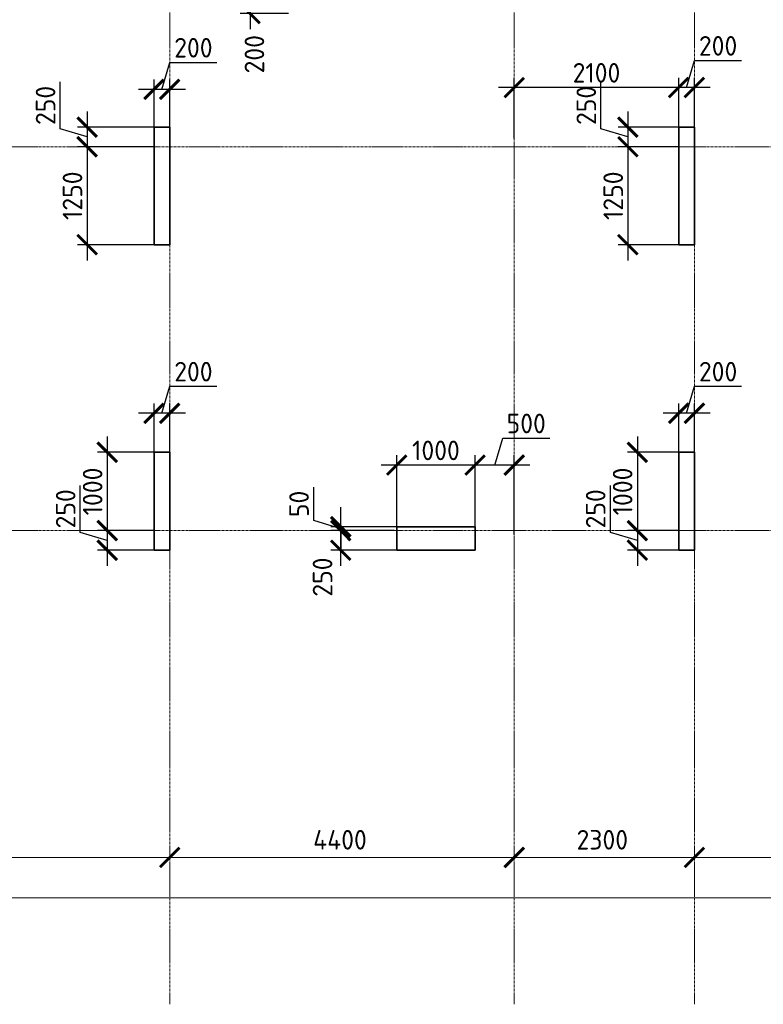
# Model space of a CAD drawing. Header units: millimetres. Extents: x 349531 to 1063351, y -131924 to 96186.
# Tile 45 of 230: x 467296 to 476791, y -47338 to -34770. Entities that reach past the tile are written whole.
import ezdxf

# ---------------------------------------------------------------- set-up
doc = ezdxf.new("R2010")
doc.units = ezdxf.units.MM
doc.linetypes.add('______5', pattern=[1100, 800, -100, 100, -100])
doc.linetypes.add('осевая', pattern=[50.8, 31.75, -6.35, 6.35, -6.35])
doc.layers.add('Колонна_ бетон', color=7, linetype='Continuous', lineweight=50, true_color=0xb4b496)
for name, color, linetype, lineweight in [('Конструкции 0.5', 5, 'Continuous', 50), ('Оси', 40, '______5', 18), ('РАЗМЕРЫ', 1, 'Continuous', 9)]:
    doc.layers.add(name, color=color, linetype=linetype, lineweight=lineweight)
doc.styles.add('GOST-2.304_Type-B', font='GOST_Common.ttf')
doc.dimstyles.new('СПДС', dxfattribs={"dimscale": 100, "dimtxt": 2.5, "dimasz": 2.5, "dimexe": 1.25, "dimexo": 0, "dimtad": 1, "dimdec": 0, "dimtxsty": 'GOST-2.304_Type-B', "dimblk": 'ARCHTICK', "dimcen": 2.5, "dimdle": 2, "dimadec": 0, "dimazin": 2, "dimtfac": 0.75, "dimtdec": 0, "dimtmove": 1, "dimatfit": 3, "dimfxl": 1, "dimtolj": 1, "dimarcsym": 1})

# ---------------------------------------------------------------- blocks, each defined once
blk = doc.blocks.new('_ArchTick')
at = {"color": 0, "linetype": 'ByBlock', "const_width": 0.15}
blk.add_lwpolyline([(-0.5, -0.5), (0.5, 0.5)], dxfattribs=at)
blk = doc.blocks.new('*D1694')
at = {"color": 0, "lineweight": -2, "transparency": 16777216}
for p, q in [((983646, -19381), (983646, -19256)), ((1030446, -19495), (1030446, -19256)), ((983446, -19381), (1030646, -19381))]:
    blk.add_line(p, q, dxfattribs=at)
at = {"layer": 'DEFPOINTS', "color": 0, "transparency": 16777216}
for p in [(983646, -19381), (1030446, -19381), (1030446, -19495)]:
    blk.add_point(p, dxfattribs=at)
at = {"color": 0, "lineweight": -2, "transparency": 16777216, "xscale": 250, "yscale": 250, "zscale": 250, "rotation": 180}
blk.add_blockref('_ArchTick', (983646, -19381), dxfattribs=at)
at = {"color": 0, "lineweight": -2, "transparency": 16777216, "xscale": 250, "yscale": 250, "zscale": 250}
blk.add_blockref('_ArchTick', (1030446, -19381), dxfattribs=at)
at = {"color": 0, "transparency": 16777216, "insert": (1001863, -19270), "char_height": 250, "width": 104166.67, "attachment_point": 5, "style": 'GOST-2.304_Type-B'}
blk.add_mtext('\\A1;46800', dxfattribs=at)
blk = doc.blocks.new('*D1686')
at = {"color": 0, "lineweight": -2, "transparency": 16777216}
for p, q in [((1005046, -18864), (1005046, -18739)), ((1010746, -18864), (1010746, -18739)), ((1004846, -18864), (1010946, -18864))]:
    blk.add_line(p, q, dxfattribs=at)
at = {"layer": 'DEFPOINTS', "color": 0, "transparency": 16777216}
for p in [(1005046, -18864), (1010746, -18864), (1010746, -18864)]:
    blk.add_point(p, dxfattribs=at)
at = {"color": 0, "lineweight": -2, "transparency": 16777216, "xscale": 250, "yscale": 250, "zscale": 250, "rotation": 180}
blk.add_blockref('_ArchTick', (1005046, -18864), dxfattribs=at)
at = {"color": 0, "lineweight": -2, "transparency": 16777216, "xscale": 250, "yscale": 250, "zscale": 250}
blk.add_blockref('_ArchTick', (1010746, -18864), dxfattribs=at)
at = {"color": 0, "transparency": 16777216, "insert": (1007870, -18639), "char_height": 250, "width": 83333.33, "attachment_point": 5, "style": 'GOST-2.304_Type-B'}
blk.add_mtext('\\A1;5700', dxfattribs=at)
blk = doc.blocks.new('*D1687')
at = {"color": 0, "lineweight": -2, "transparency": 16777216}
for p, q in [((1010746, -18864), (1010746, -18739)), ((1015146, -18864), (1015146, -18739)), ((1010546, -18864), (1015346, -18864))]:
    blk.add_line(p, q, dxfattribs=at)
at = {"layer": 'DEFPOINTS', "color": 0, "transparency": 16777216}
for p in [(1010746, -18864), (1015146, -18864), (1015146, -18864)]:
    blk.add_point(p, dxfattribs=at)
at = {"color": 0, "lineweight": -2, "transparency": 16777216, "xscale": 250, "yscale": 250, "zscale": 250, "rotation": 180}
blk.add_blockref('_ArchTick', (1010746, -18864), dxfattribs=at)
at = {"color": 0, "lineweight": -2, "transparency": 16777216, "xscale": 250, "yscale": 250, "zscale": 250}
blk.add_blockref('_ArchTick', (1015146, -18864), dxfattribs=at)
at = {"color": 0, "transparency": 16777216, "insert": (1012920, -18639), "char_height": 250, "width": 83333.33, "attachment_point": 5, "style": 'GOST-2.304_Type-B'}
blk.add_mtext('\\A1;4400', dxfattribs=at)
blk = doc.blocks.new('*D1688')
at = {"color": 0, "lineweight": -2, "transparency": 16777216}
for p, q in [((1015146, -18864), (1015146, -18739)), ((1017446, -18864), (1017446, -18739)), ((1014946, -18864), (1017646, -18864))]:
    blk.add_line(p, q, dxfattribs=at)
at = {"layer": 'DEFPOINTS', "color": 0, "transparency": 16777216}
for p in [(1015146, -18864), (1017446, -18864), (1017446, -18864)]:
    blk.add_point(p, dxfattribs=at)
at = {"color": 0, "lineweight": -2, "transparency": 16777216, "xscale": 250, "yscale": 250, "zscale": 250, "rotation": 180}
blk.add_blockref('_ArchTick', (1015146, -18864), dxfattribs=at)
at = {"color": 0, "lineweight": -2, "transparency": 16777216, "xscale": 250, "yscale": 250, "zscale": 250}
blk.add_blockref('_ArchTick', (1017446, -18864), dxfattribs=at)
at = {"color": 0, "transparency": 16777216, "insert": (1016270, -18639), "char_height": 250, "width": 83333.33, "attachment_point": 5, "style": 'GOST-2.304_Type-B'}
blk.add_mtext('\\A1;2300', dxfattribs=at)
blk = doc.blocks.new('*D1689')
at = {"color": 0, "lineweight": -2, "transparency": 16777216}
for p, q in [((1017446, -18864), (1017446, -18739)), ((1020446, -18864), (1020446, -18739)), ((1017246, -18864), (1020646, -18864))]:
    blk.add_line(p, q, dxfattribs=at)
at = {"layer": 'DEFPOINTS', "color": 0, "transparency": 16777216}
for p in [(1017446, -18864), (1020446, -18864), (1020446, -18864)]:
    blk.add_point(p, dxfattribs=at)
at = {"color": 0, "lineweight": -2, "transparency": 16777216, "xscale": 250, "yscale": 250, "zscale": 250, "rotation": 180}
blk.add_blockref('_ArchTick', (1017446, -18864), dxfattribs=at)
at = {"color": 0, "lineweight": -2, "transparency": 16777216, "xscale": 250, "yscale": 250, "zscale": 250}
blk.add_blockref('_ArchTick', (1020446, -18864), dxfattribs=at)
at = {"color": 0, "transparency": 16777216, "insert": (1018920, -18639), "char_height": 250, "width": 83333.33, "attachment_point": 5, "style": 'GOST-2.304_Type-B'}
blk.add_mtext('\\A1;3000', dxfattribs=at)
blk = doc.blocks.new('*D891')
at = {"layer": 'DEFPOINTS', "color": 0, "transparency": 16777216}
for p in [(469011, -35659), (469011, -36442, -360), (469211, -36442, -360)]:
    blk.add_point(p, dxfattribs=at)
at = {"layer": 'РАЗМЕРЫ', "color": 0, "lineweight": -2, "transparency": 16777216}
for p, q in [((469111, -35659), (469214, -35315)), ((469214, -35315), (469814, -35315)), ((469011, -36442), (469011, -35534)), ((469211, -36442), (469211, -35534)), ((469411, -35659), (468811, -35659))]:
    blk.add_line(p, q, dxfattribs=at)
at = {"layer": 'РАЗМЕРЫ', "color": 0, "lineweight": -2, "transparency": 16777216, "xscale": 250, "yscale": 250, "zscale": 250, "rotation": 180}
blk.add_blockref('_ArchTick', (469011, -35659), dxfattribs=at)
at = {"layer": 'РАЗМЕРЫ', "color": 0, "lineweight": -2, "transparency": 16777216, "xscale": 250, "yscale": 250, "zscale": 250}
blk.add_blockref('_ArchTick', (469211, -35659), dxfattribs=at)
at = {"layer": 'РАЗМЕРЫ', "color": 0, "transparency": 16777216, "insert": (469514, -35128), "char_height": 250, "attachment_point": 5, "style": 'GOST-2.304_Type-B'}
blk.add_mtext('\\A1;200', dxfattribs=at)
blk = doc.blocks.new('*D892')
at = {"layer": 'DEFPOINTS', "color": 0, "transparency": 16777216}
for p in [(469011, -36142, -200), (468157, -36392), (469011, -36392)]:
    blk.add_point(p, dxfattribs=at)
at = {"layer": 'РАЗМЕРЫ', "color": 0, "lineweight": -2, "transparency": 16777216}
for p, q in [((467813, -36164), (467813, -35564)), ((468157, -35942), (468157, -36592)), ((468157, -36267), (467813, -36164)), ((469011, -36142), (468032, -36142)), ((469011, -36392), (468032, -36392))]:
    blk.add_line(p, q, dxfattribs=at)
at = {"layer": 'РАЗМЕРЫ', "color": 0, "lineweight": -2, "transparency": 16777216, "xscale": 250, "yscale": 250, "zscale": 250}
for p, rotation in [((468157, -36142), 90), ((468157, -36392), 270)]:
    blk.add_blockref('_ArchTick', p, dxfattribs=dict(at, rotation=rotation))
at = {"layer": 'РАЗМЕРЫ', "color": 0, "transparency": 16777216, "insert": (467626, -35864), "char_height": 250, "attachment_point": 5, "rotation": 90, "style": 'GOST-2.304_Type-B'}
blk.add_mtext('\\A1;250', dxfattribs=at)
blk = doc.blocks.new('*D893')
at = {"layer": 'DEFPOINTS', "color": 0, "transparency": 16777216}
for p in [(469011, -36392), (468157, -37642), (469011, -37642, -200)]:
    blk.add_point(p, dxfattribs=at)
at = {"layer": 'РАЗМЕРЫ', "color": 0, "lineweight": -2, "transparency": 16777216}
for p, q in [((468157, -36192), (468157, -37842)), ((469011, -36392), (468032, -36392)), ((469011, -37642), (468032, -37642))]:
    blk.add_line(p, q, dxfattribs=at)
at = {"layer": 'РАЗМЕРЫ', "color": 0, "lineweight": -2, "transparency": 16777216, "xscale": 250, "yscale": 250, "zscale": 250}
for p, rotation in [((468157, -36392), 90), ((468157, -37642), 270)]:
    blk.add_blockref('_ArchTick', p, dxfattribs=dict(at, rotation=rotation))
at = {"layer": 'РАЗМЕРЫ', "color": 0, "transparency": 16777216, "insert": (467970, -37017), "char_height": 250, "attachment_point": 5, "rotation": 90, "style": 'GOST-2.304_Type-B'}
blk.add_mtext('\\A1;1250', dxfattribs=at)
blk = doc.blocks.new('*D894')
at = {"layer": 'DEFPOINTS', "color": 0, "transparency": 16777216}
for p in [(475711, -35636), (475711, -36442, -360), (475911, -36442)]:
    blk.add_point(p, dxfattribs=at)
at = {"layer": 'РАЗМЕРЫ', "color": 0, "lineweight": -2, "transparency": 16777216}
for p, q in [((475811, -35636), (475914, -35292)), ((475914, -35292), (476514, -35292)), ((475711, -36442), (475711, -35511)), ((475911, -36442), (475911, -35511)), ((476111, -35636), (475511, -35636))]:
    blk.add_line(p, q, dxfattribs=at)
at = {"layer": 'РАЗМЕРЫ', "color": 0, "lineweight": -2, "transparency": 16777216, "xscale": 250, "yscale": 250, "zscale": 250, "rotation": 180}
blk.add_blockref('_ArchTick', (475711, -35636), dxfattribs=at)
at = {"layer": 'РАЗМЕРЫ', "color": 0, "lineweight": -2, "transparency": 16777216, "xscale": 250, "yscale": 250, "zscale": 250}
blk.add_blockref('_ArchTick', (475911, -35636), dxfattribs=at)
at = {"layer": 'РАЗМЕРЫ', "color": 0, "transparency": 16777216, "insert": (476214, -35104), "char_height": 250, "attachment_point": 5, "style": 'GOST-2.304_Type-B'}
blk.add_mtext('\\A1;200', dxfattribs=at)
blk = doc.blocks.new('*D895')
at = {"layer": 'DEFPOINTS', "color": 0, "transparency": 16777216}
for p in [(473611, -35636), (475711, -36132), (473611, -36287)]:
    blk.add_point(p, dxfattribs=at)
at = {"layer": 'РАЗМЕРЫ', "color": 0, "lineweight": -2, "transparency": 16777216}
for p, q in [((473611, -36287), (473611, -35511)), ((475711, -36132), (475711, -35511)), ((475911, -35636), (473411, -35636))]:
    blk.add_line(p, q, dxfattribs=at)
at = {"layer": 'РАЗМЕРЫ', "color": 0, "lineweight": -2, "transparency": 16777216, "xscale": 250, "yscale": 250, "zscale": 250, "rotation": 180}
blk.add_blockref('_ArchTick', (473611, -35636), dxfattribs=at)
at = {"layer": 'РАЗМЕРЫ', "color": 0, "lineweight": -2, "transparency": 16777216, "xscale": 250, "yscale": 250, "zscale": 250}
blk.add_blockref('_ArchTick', (475711, -35636), dxfattribs=at)
at = {"layer": 'РАЗМЕРЫ', "color": 0, "transparency": 16777216, "insert": (474661, -35448), "char_height": 250, "attachment_point": 5, "style": 'GOST-2.304_Type-B'}
blk.add_mtext('\\A1;2100', dxfattribs=at)
blk = doc.blocks.new('*D896')
at = {"layer": 'DEFPOINTS', "color": 0, "transparency": 16777216}
for p in [(475811, -36142, -200), (475062, -36392), (475711, -36392, -560)]:
    blk.add_point(p, dxfattribs=at)
at = {"layer": 'РАЗМЕРЫ', "color": 0, "lineweight": -2, "transparency": 16777216}
for p, q in [((474718, -36164), (474718, -35564)), ((475062, -35942), (475062, -36592)), ((475062, -36267), (474718, -36164)), ((475811, -36142), (474937, -36142)), ((475711, -36392), (474937, -36392))]:
    blk.add_line(p, q, dxfattribs=at)
at = {"layer": 'РАЗМЕРЫ', "color": 0, "lineweight": -2, "transparency": 16777216, "xscale": 250, "yscale": 250, "zscale": 250}
for p, rotation in [((475062, -36142), 90), ((475062, -36392), 270)]:
    blk.add_blockref('_ArchTick', p, dxfattribs=dict(at, rotation=rotation))
at = {"layer": 'РАЗМЕРЫ', "color": 0, "transparency": 16777216, "insert": (474531, -35864), "char_height": 250, "attachment_point": 5, "rotation": 90, "style": 'GOST-2.304_Type-B'}
blk.add_mtext('\\A1;250', dxfattribs=at)
blk = doc.blocks.new('*D897')
at = {"layer": 'DEFPOINTS', "color": 0, "transparency": 16777216}
for p in [(475711, -36392, -560), (475062, -37642), (475711, -37642, -200)]:
    blk.add_point(p, dxfattribs=at)
at = {"layer": 'РАЗМЕРЫ', "color": 0, "lineweight": -2, "transparency": 16777216}
for p, q in [((475062, -36192), (475062, -37842)), ((475711, -36392), (474937, -36392)), ((475711, -37642), (474937, -37642))]:
    blk.add_line(p, q, dxfattribs=at)
at = {"layer": 'РАЗМЕРЫ', "color": 0, "lineweight": -2, "transparency": 16777216, "xscale": 250, "yscale": 250, "zscale": 250}
for p, rotation in [((475062, -36392), 90), ((475062, -37642), 270)]:
    blk.add_blockref('_ArchTick', p, dxfattribs=dict(at, rotation=rotation))
at = {"layer": 'РАЗМЕРЫ', "color": 0, "transparency": 16777216, "insert": (474875, -37017), "char_height": 250, "attachment_point": 5, "rotation": 90, "style": 'GOST-2.304_Type-B'}
blk.add_mtext('\\A1;1250', dxfattribs=at)
blk = doc.blocks.new('*D913')
at = {"layer": 'DEFPOINTS', "color": 0, "transparency": 16777216}
for p in [(469011, -39794), (469011, -40342, -360), (469211, -40342, -360)]:
    blk.add_point(p, dxfattribs=at)
at = {"layer": 'РАЗМЕРЫ', "color": 0, "lineweight": -2, "transparency": 16777216}
for p, q in [((469111, -39794), (469214, -39450)), ((469214, -39450), (469814, -39450)), ((469011, -40342), (469011, -39669)), ((469211, -40342), (469211, -39669)), ((469411, -39794), (468811, -39794))]:
    blk.add_line(p, q, dxfattribs=at)
at = {"layer": 'РАЗМЕРЫ', "color": 0, "lineweight": -2, "transparency": 16777216, "xscale": 250, "yscale": 250, "zscale": 250, "rotation": 180}
blk.add_blockref('_ArchTick', (469011, -39794), dxfattribs=at)
at = {"layer": 'РАЗМЕРЫ', "color": 0, "lineweight": -2, "transparency": 16777216, "xscale": 250, "yscale": 250, "zscale": 250}
blk.add_blockref('_ArchTick', (469211, -39794), dxfattribs=at)
at = {"layer": 'РАЗМЕРЫ', "color": 0, "transparency": 16777216, "insert": (469514, -39263), "char_height": 250, "attachment_point": 5, "style": 'GOST-2.304_Type-B'}
blk.add_mtext('\\A1;200', dxfattribs=at)
blk = doc.blocks.new('*D914')
at = {"layer": 'DEFPOINTS', "color": 0, "transparency": 16777216}
for p in [(475711, -39794), (475711, -40342, -360), (475911, -40342, -360)]:
    blk.add_point(p, dxfattribs=at)
at = {"layer": 'РАЗМЕРЫ', "color": 0, "lineweight": -2, "transparency": 16777216}
for p, q in [((475811, -39794), (475914, -39450)), ((475914, -39450), (476514, -39450)), ((475711, -40342), (475711, -39669)), ((475911, -40342), (475911, -39669)), ((476111, -39794), (475511, -39794))]:
    blk.add_line(p, q, dxfattribs=at)
at = {"layer": 'РАЗМЕРЫ', "color": 0, "lineweight": -2, "transparency": 16777216, "xscale": 250, "yscale": 250, "zscale": 250, "rotation": 180}
blk.add_blockref('_ArchTick', (475711, -39794), dxfattribs=at)
at = {"layer": 'РАЗМЕРЫ', "color": 0, "lineweight": -2, "transparency": 16777216, "xscale": 250, "yscale": 250, "zscale": 250}
blk.add_blockref('_ArchTick', (475911, -39794), dxfattribs=at)
at = {"layer": 'РАЗМЕРЫ', "color": 0, "transparency": 16777216, "insert": (476214, -39263), "char_height": 250, "attachment_point": 5, "style": 'GOST-2.304_Type-B'}
blk.add_mtext('\\A1;200', dxfattribs=at)
blk = doc.blocks.new('*D915')
at = {"layer": 'DEFPOINTS', "color": 0, "transparency": 16777216}
for p in [(475711, -40292, -200), (475183, -41292), (475711, -41292, -560)]:
    blk.add_point(p, dxfattribs=at)
at = {"layer": 'РАЗМЕРЫ', "color": 0, "lineweight": -2, "transparency": 16777216}
for p, q in [((475183, -40092), (475183, -41492)), ((475711, -40292), (475058, -40292)), ((475711, -41292), (475058, -41292))]:
    blk.add_line(p, q, dxfattribs=at)
at = {"layer": 'РАЗМЕРЫ', "color": 0, "lineweight": -2, "transparency": 16777216, "xscale": 250, "yscale": 250, "zscale": 250}
for p, rotation in [((475183, -40292), 90), ((475183, -41292), 270)]:
    blk.add_blockref('_ArchTick', p, dxfattribs=dict(at, rotation=rotation))
at = {"layer": 'РАЗМЕРЫ', "color": 0, "transparency": 16777216, "insert": (474995, -40792), "char_height": 250, "attachment_point": 5, "rotation": 90, "style": 'GOST-2.304_Type-B'}
blk.add_mtext('\\A1;1000', dxfattribs=at)
blk = doc.blocks.new('*D916')
at = {"layer": 'DEFPOINTS', "color": 0, "transparency": 16777216}
for p in [(475708, -41292), (475183, -41542), (475711, -41542, -200)]:
    blk.add_point(p, dxfattribs=at)
at = {"layer": 'РАЗМЕРЫ', "color": 0, "lineweight": -2, "transparency": 16777216}
for p, q in [((474839, -41314), (474839, -40714)), ((475183, -41092), (475183, -41742)), ((475183, -41417), (474839, -41314)), ((475708, -41292), (475058, -41292)), ((475711, -41542), (475058, -41542))]:
    blk.add_line(p, q, dxfattribs=at)
at = {"layer": 'РАЗМЕРЫ', "color": 0, "lineweight": -2, "transparency": 16777216, "xscale": 250, "yscale": 250, "zscale": 250}
for p, rotation in [((475183, -41292), 90), ((475183, -41542), 270)]:
    blk.add_blockref('_ArchTick', p, dxfattribs=dict(at, rotation=rotation))
at = {"layer": 'РАЗМЕРЫ', "color": 0, "transparency": 16777216, "insert": (474651, -41014), "char_height": 250, "attachment_point": 5, "rotation": 90, "style": 'GOST-2.304_Type-B'}
blk.add_mtext('\\A1;250', dxfattribs=at)
blk = doc.blocks.new('*D917')
at = {"layer": 'DEFPOINTS', "color": 0, "transparency": 16777216}
for p in [(473111, -40455), (473111, -41342), (473611, -41342)]:
    blk.add_point(p, dxfattribs=at)
at = {"layer": 'РАЗМЕРЫ', "color": 0, "lineweight": -2, "transparency": 16777216}
for p, q in [((473361, -40455), (473464, -40111)), ((473464, -40111), (474064, -40111)), ((473111, -41342), (473111, -40330)), ((473611, -41342), (473611, -40330)), ((473811, -40455), (472911, -40455))]:
    blk.add_line(p, q, dxfattribs=at)
at = {"layer": 'РАЗМЕРЫ', "color": 0, "lineweight": -2, "transparency": 16777216, "xscale": 250, "yscale": 250, "zscale": 250, "rotation": 180}
blk.add_blockref('_ArchTick', (473111, -40455), dxfattribs=at)
at = {"layer": 'РАЗМЕРЫ', "color": 0, "lineweight": -2, "transparency": 16777216, "xscale": 250, "yscale": 250, "zscale": 250}
blk.add_blockref('_ArchTick', (473611, -40455), dxfattribs=at)
at = {"layer": 'РАЗМЕРЫ', "color": 0, "transparency": 16777216, "insert": (473764, -39924), "char_height": 250, "attachment_point": 5, "style": 'GOST-2.304_Type-B'}
blk.add_mtext('\\A1;500', dxfattribs=at)
blk = doc.blocks.new('*D918')
at = {"layer": 'DEFPOINTS', "color": 0, "transparency": 16777216}
for p in [(472111, -40455), (472111, -41342), (473111, -41342)]:
    blk.add_point(p, dxfattribs=at)
at = {"layer": 'РАЗМЕРЫ', "color": 0, "lineweight": -2, "transparency": 16777216}
for p, q in [((472111, -41342), (472111, -40330)), ((473111, -41342), (473111, -40330)), ((473311, -40455), (471911, -40455))]:
    blk.add_line(p, q, dxfattribs=at)
at = {"layer": 'РАЗМЕРЫ', "color": 0, "lineweight": -2, "transparency": 16777216, "xscale": 250, "yscale": 250, "zscale": 250, "rotation": 180}
blk.add_blockref('_ArchTick', (472111, -40455), dxfattribs=at)
at = {"layer": 'РАЗМЕРЫ', "color": 0, "lineweight": -2, "transparency": 16777216, "xscale": 250, "yscale": 250, "zscale": 250}
blk.add_blockref('_ArchTick', (473111, -40455), dxfattribs=at)
at = {"layer": 'РАЗМЕРЫ', "color": 0, "transparency": 16777216, "insert": (472611, -40268), "char_height": 250, "attachment_point": 5, "style": 'GOST-2.304_Type-B'}
blk.add_mtext('\\A1;1000', dxfattribs=at)
blk = doc.blocks.new('*D919')
at = {"layer": 'DEFPOINTS', "color": 0, "transparency": 16777216}
for p in [(471395, -41292), (472078, -41292, -560), (472111, -41542, -200)]:
    blk.add_point(p, dxfattribs=at)
at = {"layer": 'РАЗМЕРЫ', "color": 0, "lineweight": -2, "transparency": 16777216}
for p, q in [((471395, -41742), (471395, -41092)), ((472078, -41292), (471270, -41292)), ((472111, -41542), (471270, -41542))]:
    blk.add_line(p, q, dxfattribs=at)
at = {"layer": 'РАЗМЕРЫ', "color": 0, "lineweight": -2, "transparency": 16777216, "xscale": 250, "yscale": 250, "zscale": 250}
for p, rotation in [((471395, -41292), 90), ((471395, -41542), 270)]:
    blk.add_blockref('_ArchTick', p, dxfattribs=dict(at, rotation=rotation))
at = {"layer": 'РАЗМЕРЫ', "color": 0, "transparency": 16777216, "insert": (471163, -41885), "char_height": 250, "attachment_point": 5, "rotation": 90, "style": 'GOST-2.304_Type-B'}
blk.add_mtext('\\A1;250', dxfattribs=at)
blk = doc.blocks.new('*D951')
at = {"layer": 'DEFPOINTS', "color": 0, "transparency": 16777216}
for p in [(470793, -34492, -200), (470238, -34692), (470728, -34692, -200)]:
    blk.add_point(p, dxfattribs=at)
at = {"layer": 'РАЗМЕРЫ', "color": 0, "lineweight": -2, "transparency": 16777216}
for p, q in [((470238, -34292), (470238, -34892)), ((470793, -34492), (470113, -34492)), ((470728, -34692), (470113, -34692))]:
    blk.add_line(p, q, dxfattribs=at)
at = {"layer": 'РАЗМЕРЫ', "color": 0, "lineweight": -2, "transparency": 16777216, "xscale": 250, "yscale": 250, "zscale": 250}
for p, rotation in [((470238, -34492), 90), ((470238, -34692), 270)]:
    blk.add_blockref('_ArchTick', p, dxfattribs=dict(at, rotation=rotation))
at = {"layer": 'РАЗМЕРЫ', "color": 0, "transparency": 16777216, "insert": (470293, -35211), "char_height": 250, "attachment_point": 5, "rotation": 90, "style": 'GOST-2.304_Type-B'}
blk.add_mtext('\\A1;200', dxfattribs=at)
blk = doc.blocks.new('стены техподполья')
at = {"layer": 'Колонна_ бетон', "color": 180, "linetype": 'Continuous', "lineweight": 35, "transparency": 33554687}
for p, q in [((484036, -11894), (483836, -11894)), ((483836, -13394), (483836, -11894)), ((483836, -11894), (483836, -11894)), ((484036, -11894), (484036, -11894)), ((484036, -11894), (484036, -13394)), ((490536, -11894), (490536, -11894)), ((490536, -11894), (490736, -11894)), ((490536, -13394), (490536, -11894)), ((490736, -11894), (490736, -11894)), ((490736, -13394), (490736, -11894)), ((483836, -13394), (483836, -13394)), ((484036, -13394), (483836, -13394)), ((484036, -13394), (484036, -13394)), ((490736, -13394), (490536, -13394)), ((490536, -13394), (490536, -13394)), ((490736, -13394), (490736, -13394)), ((484036, -16044), (483836, -16044)), ((483836, -16044), (483836, -17294)), ((484036, -16044), (484036, -17294)), ((490536, -17294), (490536, -16044)), ((490536, -16044), (490736, -16044)), ((490736, -17294), (490736, -16044)), ((486936, -16994), (487936, -16994)), ((486936, -17294), (486936, -16994)), ((487936, -17294), (487936, -16994)), ((484036, -17294), (483836, -17294)), ((486936, -17294), (487936, -17294)), ((490536, -17294), (490736, -17294))]:
    blk.add_line(p, q, dxfattribs=at)
blk = doc.blocks.new('*D760')
at = {"layer": 'DEFPOINTS', "color": 0, "transparency": 16777216}
for p in [(469011, -40292, -200), (468414, -41292), (469011, -41292, -560)]:
    blk.add_point(p, dxfattribs=at)
at = {"layer": 'РАЗМЕРЫ', "color": 0, "lineweight": -2, "transparency": 16777216}
for p, q in [((468414, -40092), (468414, -41492)), ((469011, -40292), (468289, -40292)), ((469011, -41292), (468289, -41292))]:
    blk.add_line(p, q, dxfattribs=at)
at = {"layer": 'РАЗМЕРЫ', "color": 0, "lineweight": -2, "transparency": 16777216, "xscale": 250, "yscale": 250, "zscale": 250}
for p, rotation in [((468414, -40292), 90), ((468414, -41292), 270)]:
    blk.add_blockref('_ArchTick', p, dxfattribs=dict(at, rotation=rotation))
at = {"layer": 'РАЗМЕРЫ', "color": 0, "transparency": 16777216, "insert": (468227, -40792), "char_height": 250, "attachment_point": 5, "rotation": 90, "style": 'GOST-2.304_Type-B'}
blk.add_mtext('\\A1;1000', dxfattribs=at)
blk = doc.blocks.new('*D761')
at = {"layer": 'DEFPOINTS', "color": 0, "transparency": 16777216}
for p in [(468939, -41292), (468414, -41542), (469011, -41542, -200)]:
    blk.add_point(p, dxfattribs=at)
at = {"layer": 'РАЗМЕРЫ', "color": 0, "lineweight": -2, "transparency": 16777216}
for p, q in [((468070, -41314), (468070, -40714)), ((468414, -41092), (468414, -41742)), ((468414, -41417), (468070, -41314)), ((468939, -41292), (468289, -41292)), ((469011, -41542), (468289, -41542))]:
    blk.add_line(p, q, dxfattribs=at)
at = {"layer": 'РАЗМЕРЫ', "color": 0, "lineweight": -2, "transparency": 16777216, "xscale": 250, "yscale": 250, "zscale": 250}
for p, rotation in [((468414, -41292), 90), ((468414, -41542), 270)]:
    blk.add_blockref('_ArchTick', p, dxfattribs=dict(at, rotation=rotation))
at = {"layer": 'РАЗМЕРЫ', "color": 0, "transparency": 16777216, "insert": (467883, -41014), "char_height": 250, "attachment_point": 5, "rotation": 90, "style": 'GOST-2.304_Type-B'}
blk.add_mtext('\\A1;250', dxfattribs=at)
blk = doc.blocks.new('*D762')
at = {"layer": 'DEFPOINTS', "color": 0, "transparency": 16777216}
for p in [(471395, -41242), (472078, -41292, -200), (472118, -41242, 160)]:
    blk.add_point(p, dxfattribs=at)
at = {"layer": 'РАЗМЕРЫ', "color": 0, "lineweight": -2, "transparency": 16777216}
for p, q in [((471051, -41164), (471051, -40739)), ((471395, -41242), (471395, -40992)), ((471395, -41267), (471051, -41164)), ((472118, -41242), (471270, -41242)), ((472078, -41292), (471270, -41292)), ((471395, -41292), (471395, -41242)), ((471395, -41292), (471395, -41542))]:
    blk.add_line(p, q, dxfattribs=at)
at = {"layer": 'РАЗМЕРЫ', "color": 0, "lineweight": -2, "transparency": 16777216, "xscale": 250, "yscale": 250, "zscale": 250}
for p, rotation in [((471395, -41242), 270), ((471395, -41292), 90)]:
    blk.add_blockref('_ArchTick', p, dxfattribs=dict(at, rotation=rotation))
at = {"layer": 'РАЗМЕРЫ', "color": 0, "transparency": 16777216, "insert": (470863, -40951), "char_height": 250, "attachment_point": 5, "rotation": 90, "style": 'GOST-2.304_Type-B'}
blk.add_mtext('\\A1;50', dxfattribs=at)
blk = doc.blocks.new('оси2')
at = {"layer": 'Оси', "color": 16, "linetype": 'осевая', "lineweight": 0, "transparency": 33554687}
for p, q in [((1010745.5, 5465.4), (1010745.5, -20739.3)), ((1015145.5, 5465.4), (1015145.5, -20739.3)), ((1017445.5, 5465.4), (1017445.5, -20739.3)), ((979200, -9792.9), (1032582.1, -9792.9)), ((979200, -14692.9), (1032582.1, -14692.9))]:
    blk.add_line(p, q, dxfattribs=at)
for base, p1, p2, picture, middle in [((1010745.5, -18864.1), (1005045.5, -18864.1), (1010745.5, -18864.1), '*D1686', (1007870.4, -18864.1)), ((1015145.5, -18864.1), (1010745.5, -18864.1), (1015145.5, -18864.1), '*D1687', (1012920.4, -18864.1)), ((1017445.5, -18864.1), (1015145.5, -18864.1), (1017445.5, -18864.1), '*D1688', (1016270.4, -18864.1)), ((1020445.5, -18864.1), (1017445.5, -18864.1), (1020445.5, -18864.1), '*D1689', (1018920.4, -18864.1)), ((1030445.5, -19380.9), (983645.5, -19380.9), (1030445.5, -19495.3), '*D1694', (1001863, -19495.3))]:
    dim = blk.add_linear_dim(base=base, p1=p1, p2=p2, dimstyle='СПДС', override={"dimgap": 1})
    dim.commit()
    dim.dimension.update_dxf_attribs({"geometry": picture, "text_midpoint": middle, "dimtype": 160})

msp = doc.modelspace()

# ---------------------------------------------------------------- block references
at = {"layer": 'Конструкции 0.5'}
msp.add_blockref('стены техподполья', (-14825, -24248.4, 160), dxfattribs=at)
at = {"layer": 'РАЗМЕРЫ'}
msp.add_blockref('оси2', (-541534.6, -26599.1, -200), dxfattribs=at)

# ---------------------------------------------------------------- dimensions: what is measured, and where the dimension line sits
for base, p1, p2, picture, middle in [((470237.5, -34692, 360), (470793, -34492, 160), (470728, -34692, 160), '*D951', (470480.5, -35211.1, 360)), ((471394.5, -41292, 360), (472110.8, -41542, 160), (472078.1, -41292, -200), '*D919', (471350.1, -41884.9, 360))]:
    dim = msp.add_linear_dim(base=base, p1=p1, p2=p2, angle=90, dimstyle='СПДС', override={"dimtofl": 0}, dxfattribs=at)
    dim.commit()
    dim.dimension.update_dxf_attribs({"geometry": picture, "text_midpoint": middle, "dimtype": 160})
for base, p1, p2, picture, middle in [((469011, -35659.1, 360), (469211, -36442, 0), (469011, -36442, 0), '*D891', (469276.6, -35127.9, 360)), ((475711, -35635.6, 360), (475910.8, -36442, 360), (475711, -36442, 0), '*D894', (475976.5, -35104.4, 360)), ((473610.8, -35635.6, 360), (475711, -36132.1, 360), (473610.8, -36286.6, 360), '*D895', (474660.9, -35448.1, 360)), ((469010.8, -39794.1, 0), (469210.7, -40342, -360), (469010.8, -40342, -360), '*D913', (469276.4, -39262.9, 0)), ((475711, -39794.1, 360), (475910.8, -40342, 0), (475711, -40342, 0), '*D914', (475976.5, -39262.9, 360)), ((473111, -40455.1, 360), (473610.8, -41342, 360), (473111, -41342, 360), '*D917', (473526.5, -39923.9, 360)), ((472111, -40455.1, 360), (473111, -41342, 360), (472111, -41342, 360), '*D918', (472611, -40267.6, 360))]:
    dim = msp.add_linear_dim(base=base, p1=p1, p2=p2, dimstyle='СПДС', override={"dimtofl": 0}, dxfattribs=at)
    dim.commit()
    dim.dimension.update_dxf_attribs({"geometry": picture, "text_midpoint": middle})
for base, p1, p2, picture, middle in [((468157, -36392, 360), (469011, -36142, 160), (469011, -36392, 360), '*D892', (467625.8, -36101.3, 360)), ((475062, -36392, 360), (475810.8, -36142, 160), (475711, -36392, -200), '*D896', (474530.8, -36101.3, 360)), ((468157, -37642, 360), (469011, -36392, 360), (469011, -37642, 160), '*D893', (467969.5, -37017, 360)), ((475062, -37642, 360), (475711, -36392, -200), (475711, -37642, 160), '*D897', (474874.5, -37017, 360)), ((468414, -41292, 360), (469011, -40292, 160), (469011, -41292, -200), '*D760', (468226.5, -40792, 360)), ((475182.5, -41292, 360), (475711, -40292, 160), (475711, -41292, -200), '*D915', (474995, -40792, 360)), ((468414, -41542, 360), (468939, -41292, 360), (469010.8, -41542, 160), '*D761', (467882.8, -41251.3, 360)), ((475182.5, -41542, 360), (475707.5, -41292, 360), (475710.8, -41542, 160), '*D916', (474651.3, -41251.3, 360)), ((471394.5, -41242), (472078.1, -41292, -200), (472117.5, -41242, 160), '*D762', (470863.3, -41101.3))]:
    dim = msp.add_linear_dim(base=base, p1=p1, p2=p2, angle=90, dimstyle='СПДС', override={"dimtofl": 0}, dxfattribs=at)
    dim.commit()
    dim.dimension.update_dxf_attribs({"geometry": picture, "text_midpoint": middle})

doc.saveas('drawing.dxf')
